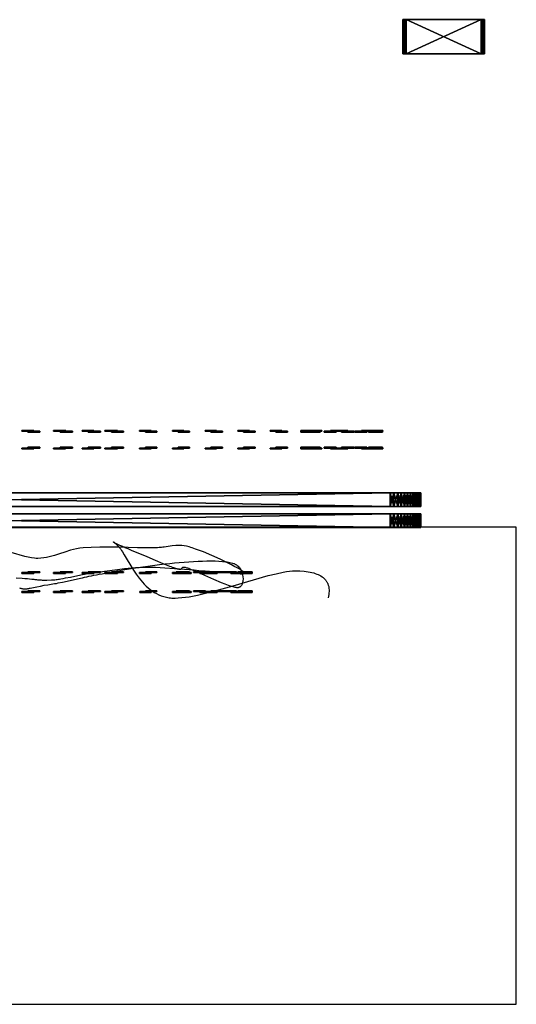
# Model space of a CAD drawing. Header units: millimetres. Extents: x 2690 to 5650, y -4136 to -2691.
# Tile 5 of 5: x 4921 to 5650, y -4136 to -2691. Entities that reach past the tile are written whole.
import ezdxf

# ---------------------------------------------------------------- set-up
doc = ezdxf.new("R2010")
doc.units = ezdxf.units.MM
doc.layers.get('0').update_dxf_attribs({"true_color": 0x718706})

# ---------------------------------------------------------------- blocks, each defined once
blk = doc.blocks.new('Rectangle1410080941')
at = {"color": 0}
mesh = blk.add_polyface(dxfattribs=at)
corners = [(0.1, 16.1), (-0.1, 16.1), (-3.4, 15.8), (-6.4, 14.7), (-9, 13), (-11.2, 10.8), (-12.9, 8.2), (-13.9, 5.2), (-14.3, 2), (-14.3, -24, 0), (14.3, -24, 0), (14.3, 2), (13.9, 5.2), (12.9, 8.2), (11.2, 10.8), (9, 13), (6.4, 14.7), (3.4, 15.8), (0.1, 16.1, 3), (-0.1, 16.1, 3), (-3.4, 15.8, 3), (-6.4, 14.7, 3), (-9, 13, 3), (-11.2, 10.8, 3), (-12.9, 8.2, 3), (-13.9, 5.2, 3), (-14.3, 2, 3), (-14.3, -24, 3), (14.3, -24, 3), (14.3, 2, 3), (13.9, 5.2, 3), (12.9, 8.2, 3), (11.2, 10.8, 3), (9, 13, 3), (6.4, 14.7, 3), (3.4, 15.8, 3)]
mesh.append_faces([[corners[k] for k in face] for face in [(0, 19, 18), (1, 20, 19), (2, 21, 20), (3, 22, 21), (4, 23, 22), (5, 24, 23), (6, 25, 24), (7, 26, 25), (8, 27, 26), (9, 28, 27), (10, 29, 28), (11, 30, 29), (12, 31, 30), (13, 32, 31), (14, 33, 32), (15, 34, 33), (16, 35, 34), (17, 18, 35), (9, 11, 10), (19, 35, 18)]], dxfattribs={"vtx0": -1, "color": 0})
mesh.append_faces([[corners[k] for k in face] for face in [(8, 11, 9), (7, 11, 8), (6, 12, 7), (5, 12, 6), (4, 12, 5), (3, 12, 4), (2, 12, 3), (1, 12, 2)]], dxfattribs={"vtx0": -1, "vtx1": -1, "color": 0})
mesh.append_faces([[corners[k] for k in face] for face in [(7, 12, 11), (1, 13, 12), (1, 14, 13), (1, 15, 14), (1, 16, 15), (1, 17, 16), (25, 29, 30), (19, 30, 31), (19, 31, 32), (19, 32, 33), (19, 33, 34), (19, 34, 35)]], dxfattribs={"vtx0": -1, "vtx2": -1, "color": 0})
mesh.append_faces([[corners[k] for k in face] for face in [(26, 27, 29), (25, 26, 29), (24, 25, 30), (23, 24, 30), (22, 23, 30), (21, 22, 30), (20, 21, 30), (19, 20, 30)]], dxfattribs={"vtx1": -1, "vtx2": -1, "color": 0})
mesh.append_faces([[corners[k] for k in face] for face in [(0, 1, 19), (1, 2, 20), (2, 3, 21), (3, 4, 22), (4, 5, 23), (5, 6, 24), (6, 7, 25), (7, 8, 26), (8, 9, 27), (9, 10, 28), (10, 11, 29), (11, 12, 30), (12, 13, 31), (13, 14, 32), (14, 15, 33), (15, 16, 34), (16, 17, 35), (17, 0, 18), (1, 0, 17), (27, 28, 29)]], dxfattribs={"vtx2": -1, "color": 0})
blk = doc.blocks.new('Rectangle1410081103')
at = {"color": 0}
mesh = blk.add_polyface(dxfattribs=at)
corners = [(854.8, 196), (-254.8, 196), (-260.5, 195.6, 0), (-266, 194.6, 0), (-271.2, 193, 0), (-276.1, 190.7, 0), (-280.6, 187.9, 0), (-284.8, 184.6, 0), (-288.6, 180.8, 0), (-291.9, 176.6, 0), (-294.7, 172.1, 0), (-297, 167.2, 0), (-298.6, 162, 0), (-299.6, 156.5, 0), (-300, 150.8, 0), (-300, -542.8, 0), (-299.6, -548.5, 0), (-298.6, -554, 0), (-297, -559.2, 0), (-294.7, -564.1, 0), (-291.9, -568.6, 0), (-288.6, -572.8, 0), (-284.8, -576.6, 0), (-280.6, -579.9, 0), (-276.1, -582.7, 0), (-271.2, -585, 0), (-266, -586.6, 0), (-260.5, -587.6, 0), (-254.8, -588, 0), (854.8, -588, 0), (860.5, -587.6, 0), (866, -586.6, 0), (871.2, -585, 0), (876.1, -582.7, 0), (880.6, -579.9, 0), (884.8, -576.6, 0), (888.6, -572.8, 0), (891.9, -568.6, 0), (894.7, -564.1, 0), (897, -559.2, 0), (898.6, -554, 0), (899.6, -548.5, 0), (900, -542.8, 0), (900, 150.8, 0), (899.6, 156.5, 0), (898.6, 162, 0), (897, 167.2, 0), (894.7, 172.1, 0), (891.9, 176.6, 0), (888.6, 180.8, 0), (884.8, 184.6, 0), (880.6, 187.9, 0), (876.1, 190.7, 0), (871.2, 193, 0), (866, 194.6, 0), (860.5, 195.6, 0), (854.8, 196, 20), (-254.8, 196, 20), (-260.5, 195.6, 20), (-266, 194.6, 20), (-271.2, 193, 20), (-276.1, 190.7, 20), (-280.6, 187.9, 20), (-284.8, 184.6, 20), (-288.6, 180.8, 20), (-291.9, 176.6, 20), (-294.7, 172.1, 20), (-297, 167.2, 20), (-298.6, 162, 20), (-299.6, 156.5, 20), (-300, 150.8, 20), (-300, -542.8, 20), (-299.6, -548.5, 20), (-298.6, -554, 20), (-297, -559.2, 20), (-294.7, -564.1, 20), (-291.9, -568.6, 20), (-288.6, -572.8, 20), (-284.8, -576.6, 20), (-280.6, -579.9, 20), (-276.1, -582.7, 20), (-271.2, -585, 20), (-266, -586.6, 20), (-260.5, -587.6, 20), (-254.8, -588, 20), (854.8, -588, 20), (860.5, -587.6, 20), (866, -586.6, 20), (871.2, -585, 20), (876.1, -582.7, 20), (880.6, -579.9, 20), (884.8, -576.6, 20), (888.6, -572.8, 20), (891.9, -568.6, 20), (894.7, -564.1, 20), (897, -559.2, 20), (898.6, -554, 20), (899.6, -548.5, 20), (900, -542.8, 20), (900, 150.8, 20), (899.6, 156.5, 20), (898.6, 162, 20), (897, 167.2, 20), (894.7, 172.1, 20), (891.9, 176.6, 20), (888.6, 180.8, 20), (884.8, 184.6, 20), (880.6, 187.9, 20), (876.1, 190.7, 20), (871.2, 193, 20), (866, 194.6, 20), (860.5, 195.6, 20)]
mesh.append_faces([[corners[k] for k in face] for face in [(0, 57, 56), (1, 58, 57), (2, 59, 58), (3, 60, 59), (4, 61, 60), (5, 62, 61), (6, 63, 62), (7, 64, 63), (8, 65, 64), (9, 66, 65), (10, 67, 66), (11, 68, 67), (12, 69, 68), (13, 70, 69), (14, 71, 70), (15, 72, 71), (16, 73, 72), (17, 74, 73), (18, 75, 74), (19, 76, 75), (20, 77, 76), (21, 78, 77), (22, 79, 78), (23, 80, 79), (24, 81, 80), (25, 82, 81), (26, 83, 82), (27, 84, 83), (28, 85, 84), (29, 86, 85), (30, 87, 86), (31, 88, 87), (32, 89, 88), (33, 90, 89), (34, 91, 90), (35, 92, 91), (36, 93, 92), (37, 94, 93), (38, 95, 94), (39, 96, 95), (40, 97, 96), (41, 98, 97), (42, 99, 98), (43, 100, 99), (44, 101, 100), (45, 102, 101), (46, 103, 102), (47, 104, 103), (48, 105, 104), (49, 106, 105), (50, 107, 106), (51, 108, 107), (52, 109, 108), (53, 110, 109), (54, 111, 110), (55, 56, 111), (40, 42, 41)]], dxfattribs={"vtx0": -1, "color": 0})
mesh.append_faces([[corners[k] for k in face] for face in [(39, 42, 40), (38, 42, 39), (37, 42, 38), (36, 42, 37), (35, 42, 36), (34, 42, 35), (33, 42, 34), (32, 42, 33), (31, 42, 32), (30, 42, 31), (29, 42, 30), (28, 42, 29), (27, 1, 28), (26, 1, 27), (25, 1, 26), (24, 1, 25), (23, 1, 24), (22, 1, 23), (21, 1, 22), (20, 1, 21), (19, 1, 20), (18, 1, 19), (17, 1, 18), (16, 1, 17), (15, 1, 16), (14, 1, 15), (13, 1, 14), (12, 3, 13), (11, 7, 12), (10, 7, 11), (9, 7, 10)]], dxfattribs={"vtx0": -1, "vtx1": -1, "color": 0})
mesh.append_faces([[corners[k] for k in face] for face in [(28, 43, 42), (28, 44, 43), (28, 45, 44), (28, 46, 45), (28, 47, 46), (28, 48, 47), (28, 49, 48), (28, 50, 49), (28, 51, 50), (28, 52, 51), (28, 53, 52), (28, 54, 53), (28, 55, 54), (28, 0, 55), (28, 1, 0), (13, 2, 1), (13, 3, 2), (12, 4, 3), (12, 5, 4), (12, 6, 5), (12, 7, 6), (84, 98, 99), (84, 99, 100), (84, 100, 101), (84, 101, 102), (84, 102, 103), (84, 103, 104), (84, 104, 105), (84, 105, 106), (84, 106, 107), (84, 107, 108), (84, 108, 109), (84, 109, 110), (84, 110, 111), (84, 111, 56), (84, 56, 57), (69, 57, 58), (69, 58, 59), (68, 59, 60), (68, 60, 61), (68, 61, 62), (68, 62, 63)]], dxfattribs={"vtx0": -1, "vtx2": -1, "color": 0})
mesh.append_faces([[corners[k] for k in face] for face in [(8, 7, 9), (64, 65, 63)]], dxfattribs={"vtx1": -1, "color": 0})
mesh.append_faces([[corners[k] for k in face] for face in [(95, 96, 98), (94, 95, 98), (93, 94, 98), (92, 93, 98), (91, 92, 98), (90, 91, 98), (89, 90, 98), (88, 89, 98), (87, 88, 98), (86, 87, 98), (85, 86, 98), (84, 85, 98), (83, 84, 57), (82, 83, 57), (81, 82, 57), (80, 81, 57), (79, 80, 57), (78, 79, 57), (77, 78, 57), (76, 77, 57), (75, 76, 57), (74, 75, 57), (73, 74, 57), (72, 73, 57), (71, 72, 57), (70, 71, 57), (69, 70, 57), (68, 69, 59), (67, 68, 63), (66, 67, 63), (65, 66, 63)]], dxfattribs={"vtx1": -1, "vtx2": -1, "color": 0})
mesh.append_faces([[corners[k] for k in face] for face in [(0, 1, 57), (1, 2, 58), (2, 3, 59), (3, 4, 60), (4, 5, 61), (5, 6, 62), (6, 7, 63), (7, 8, 64), (8, 9, 65), (9, 10, 66), (10, 11, 67), (11, 12, 68), (12, 13, 69), (13, 14, 70), (14, 15, 71), (15, 16, 72), (16, 17, 73), (17, 18, 74), (18, 19, 75), (19, 20, 76), (20, 21, 77), (21, 22, 78), (22, 23, 79), (23, 24, 80), (24, 25, 81), (25, 26, 82), (26, 27, 83), (27, 28, 84), (28, 29, 85), (29, 30, 86), (30, 31, 87), (31, 32, 88), (32, 33, 89), (33, 34, 90), (34, 35, 91), (35, 36, 92), (36, 37, 93), (37, 38, 94), (38, 39, 95), (39, 40, 96), (40, 41, 97), (41, 42, 98), (42, 43, 99), (43, 44, 100), (44, 45, 101), (45, 46, 102), (46, 47, 103), (47, 48, 104), (48, 49, 105), (49, 50, 106), (50, 51, 107), (51, 52, 108), (52, 53, 109), (53, 54, 110), (54, 55, 111), (55, 0, 56), (96, 97, 98)]], dxfattribs={"vtx2": -1, "color": 0})

msp = doc.modelspace()

# ---------------------------------------------------------------- linework, layer by layer
at = {"color": 18, "true_color": 0x000000}
for points in [[(4169.6, -3435.9, 742), (4169.6, -4135.9, 742), (5649.6, -4135.9, 742), (5649.6, -3435.9, 742), (4169.6, -3435.9, 742), (4169.6, -3435.9, 720), (4169.6, -4135.9, 720), (5649.6, -4135.9, 720), (5649.6, -3435.9, 720), (4169.6, -3435.9, 720)], [(5649.6, -3435.9, 742), (5649.6, -3435.9, 720)], [(4915.9, -3510.2, 551.7), (4924.7, -3510.7, 562.9), (4928.6, -3510.9, 567.5), (4932.2, -3511.2, 571.3), (4935.5, -3511.6, 574.6), (4938.6, -3511.9, 577.2), (4940.1, -3512.1, 578.4), (4941.5, -3512.2, 579.4), (4942.9, -3512.4, 580.4), (4944.3, -3512.5, 581.2), (4945.7, -3512.7, 581.9), (4947, -3512.8, 582.6), (4948.4, -3512.9, 583.1), (4949.7, -3513, 583.6), (4951, -3513.2, 584.1), (4952.4, -3513.2, 584.4), (4953.7, -3513.3, 584.7), (4955.1, -3513.4, 585), (4957.9, -3513.5, 585.4), (4960.9, -3513.5, 585.7), (4967.4, -3513.2, 586.3), (4969.1, -3513.1, 586.5), (4970.8, -3512.9, 586.5), (4972.6, -3512.8, 586.4), (4974.3, -3512.6, 586.2), (4976, -3512.4, 586), (4977.8, -3512.1, 585.6), (4979.5, -3511.9, 585.2), (4981.2, -3511.6, 584.7), (4984.7, -3511, 583.6), (4988.2, -3510.3, 582.1), (4995.4, -3508.9, 578.7), (5010.5, -3505.8, 570.6), (5018.6, -3504.3, 566.4), (5022.8, -3503.7, 564.4), (5027.1, -3503.1, 562.5), (5036, -3501.8, 558.5), (5045.2, -3500.4, 553.9), (5064.6, -3497.7, 543.9), (5074.8, -3496.5, 539.1), (5085.4, -3495.5, 534.7), (5090.8, -3495.1, 532.7), (5096.3, -3494.8, 531), (5101.9, -3494.6, 529.5), (5107.7, -3494.5, 528.3), (5120, -3494.6, 526.1), (5133.7, -3495.2, 523.9), (5148, -3496.2, 522.1), (5162.6, -3497.3, 520.9), (5169.8, -3497.9, 520.7), (5176.8, -3498.5, 520.7), (5183.6, -3499.1, 521), (5190.2, -3499.6, 521.6), (5193.3, -3499.9, 522), (5196.3, -3500.1, 522.6), (5199.3, -3500.4, 523.3), (5202.1, -3500.6, 524), (5204.8, -3500.8, 524.9), (5207.4, -3500.9, 525.9), (5209.8, -3501.1, 527), (5211, -3501.1, 527.6), (5212.1, -3501.2, 528.2), (5214.3, -3501.3, 529.6), (5216.5, -3501.4, 531.2), (5218.6, -3501.6, 532.9), (5220.7, -3501.8, 534.8), (5222.8, -3501.9, 536.8), (5224.8, -3502.1, 538.9), (5226.8, -3502.3, 541.2), (5228.8, -3502.5, 543.5), (5232.5, -3502.9, 548.6), (5236, -3503.3, 554), (5239.2, -3503.6, 559.7), (5242, -3503.9, 565.6), (5244.5, -3504.1, 571.6), (5246.7, -3504.1, 577.7), (5247.6, -3504.1, 580.7), (5248.3, -3504.1, 583.8), (5249, -3504, 586.8), (5249.6, -3503.9, 589.8), (5250, -3503.7, 592.7), (5250.3, -3503.5, 595.6), (5250.4, -3503.3, 598.4), (5250.4, -3503, 601.2), (5250.3, -3502.6, 603.9), (5250, -3502.2, 606.5), (5249.8, -3502, 607.8), (5249.6, -3501.7, 609.1), (5249.3, -3501.5, 610.3), (5249, -3501.2, 611.5), (5248.7, -3500.9, 612.7), (5248.2, -3500.6, 613.8), (5247.8, -3500.2, 615), (5247.2, -3499.8, 616.2), (5246.6, -3499.4, 617.3), (5246, -3499, 618.5), (5244.5, -3498.1, 620.8), (5242.8, -3497.1, 623.1), (5241, -3496.1, 625.4), (5238.9, -3494.9, 627.6), (5236.8, -3493.8, 629.9), (5231.9, -3491.2, 634.3), (5226.6, -3488.5, 638.7), (5215, -3482.9, 647.3), (5190.4, -3472.1, 663.9), (5179.1, -3467.8, 671.9), (5174.1, -3466.1, 675.8), (5171.8, -3465.4, 677.8), (5169.6, -3464.8, 679.7), (5165.7, -3463.8, 683.6), (5162.1, -3463.2, 687.5), (5158.8, -3462.7, 691.4), (5155.7, -3462.5, 695.4), (5152.8, -3462.5, 699.2), (5150, -3462.6, 703.1), (5144.5, -3463.2, 710.6), (5138.9, -3464.1, 717.7), (5135.9, -3464.6, 721), (5132.7, -3465, 724.3), (5131, -3465.3, 725.8), (5129.2, -3465.5, 727.3), (5127.3, -3465.7, 728.8), (5125.4, -3465.8, 730.2), (5123.3, -3466, 731.5), (5121.2, -3466.1, 732.8), (5118.9, -3466.1, 734.1), (5116.6, -3466.2, 735.3), (5114.1, -3466.2, 736.4), (5111.5, -3466.2, 737.5), (5105.9, -3466.1, 739.5), (5099.9, -3466.1, 741.4), (5093.6, -3465.9, 743), (5080.3, -3465.6, 745.9), (5066.3, -3465.3, 748.2), (5038.6, -3465.1, 751.7), (5025.7, -3465.5, 753), (5014.3, -3466.2, 754.2), (5009.2, -3466.8, 754.7), (5004.4, -3467.6, 755), (4999.8, -3468.6, 755.2), (4995.4, -3469.7, 755.3), (4987.2, -3472.2, 755.2), (4979.5, -3474.8, 754.8), (4971.9, -3477.4, 754.3), (4968.1, -3478.5, 754.1), (4964.3, -3479.5, 753.9), (4960.3, -3480.4, 753.8), (4956.2, -3481, 753.7), (4951.9, -3481.4, 753.7), (4947.4, -3481.6, 753.8), (4945.1, -3481.5, 753.9), (4942.8, -3481.4, 754.1), (4938.1, -3480.8, 754.4), (4933.2, -3479.9, 754.8), (4928.3, -3478.8, 755.2), (4908.2, -3472.9, 757.3)], [(4920.8, -3524.9, 563.1), (4921.7, -3525.2, 564.3), (4922.7, -3525.5, 565.4), (4923.7, -3525.7, 566.5), (4924.7, -3525.9, 567.5), (4925.7, -3526, 568.5), (4926.7, -3526.1, 569.4), (4927.7, -3526.2, 570.2), (4928.7, -3526.2, 571), (4929.8, -3526.1, 571.8), (4930.9, -3526.1, 572.5), (4931.9, -3526, 573.2), (4933, -3525.9, 573.8), (4934.1, -3525.7, 574.4), (4935.3, -3525.5, 575), (4936.4, -3525.3, 575.5), (4938.7, -3524.9, 576.4), (4941.1, -3524.4, 577.3), (4943.6, -3523.8, 578), (4946.1, -3523.2, 578.6), (4951.3, -3522.1, 579.6), (4956.8, -3521.1, 580.3), (4962.1, -3520.3, 580.9), (4967.1, -3519.5, 581.2), (4969.6, -3519.1, 581.2), (4972.1, -3518.6, 581.2), (4974.7, -3518.2, 581), (4977.4, -3517.6, 580.7), (4983.5, -3516.4, 579.7), (4990.8, -3514.9, 578.1), (5010.3, -3510.6, 572.6), (5013.1, -3509.9, 567.7), (5016.1, -3509.2, 563.1), (5019.3, -3508.5, 558.8), (5022.6, -3507.8, 554.9), (5026.2, -3507.1, 551.4), (5029.9, -3506.3, 548.1), (5033.7, -3505.5, 545.1), (5037.6, -3504.7, 542.4), (5041.7, -3504, 540), (5045.9, -3503.2, 537.8), (5050.1, -3502.4, 535.9), (5054.5, -3501.6, 534.2), (5058.9, -3500.8, 532.7), (5063.4, -3500, 531.3), (5067.9, -3499.2, 530.2), (5072.5, -3498.5, 529.2), (5081.7, -3496.9, 527.7), (5090.8, -3495.5, 526.6), (5108.9, -3492.8, 525.4), (5125.9, -3490.6, 524.6), (5133.7, -3489.6, 524.1), (5141, -3488.9, 523.3), (5148.1, -3488.2, 522.6), (5155.1, -3487.6, 522.2), (5162.1, -3487, 522.1), (5169.1, -3486.5, 522.3), (5176, -3486.1, 522.8), (5182.7, -3485.7, 523.6), (5189.3, -3485.5, 524.7), (5195.6, -3485.3, 526), (5201.8, -3485.2, 527.5), (5207.6, -3485.3, 529.2), (5213.1, -3485.5, 531.2), (5218.3, -3485.9, 533.3), (5223.1, -3486.4, 535.5), (5225.3, -3486.7, 536.7), (5227.4, -3487, 537.9), (5229.4, -3487.4, 539.2), (5231.3, -3487.9, 540.5), (5233.1, -3488.4, 541.8), (5234.7, -3488.9, 543.1), (5235.5, -3489.2, 543.8), (5236.2, -3489.5, 544.5), (5236.9, -3489.9, 545.2), (5237.6, -3490.3, 546), (5238.3, -3490.7, 546.8), (5239, -3491.1, 547.6), (5240.2, -3492.1, 549.2), (5241.4, -3493.1, 550.9), (5242.5, -3494.3, 552.7), (5243.4, -3495.5, 554.5), (5244.3, -3496.8, 556.4), (5245.2, -3498.2, 558.4), (5245.9, -3499.6, 560.4), (5246.5, -3501, 562.5), (5247.1, -3502.5, 564.6), (5247.9, -3505.5, 568.9), (5248.4, -3508.5, 573.3), (5248.6, -3511.5, 577.9), (5248.5, -3514.3, 582.5), (5248.3, -3515.7, 584.8), (5248.1, -3517, 587.1), (5247.7, -3518.2, 589.4), (5247.3, -3519.3, 591.8), (5246.8, -3520.4, 594.1), (5246.3, -3521.3, 596.4), (5245.6, -3522.2, 598.6), (5244.9, -3522.9, 600.9), (5244.1, -3523.6, 603.1), (5243.2, -3524, 605.3), (5242.3, -3524.4, 607.5), (5241.8, -3524.5, 608.5), (5241.3, -3524.6, 609.6), (5240.7, -3524.6, 610.7), (5240.1, -3524.6, 611.7), (5239.5, -3524.6, 612.8), (5238.8, -3524.5, 613.9), (5237.2, -3524.3, 616), (5235.5, -3523.9, 618.2), (5233.7, -3523.4, 620.4), (5231.6, -3522.8, 622.6), (5227.2, -3521.3, 627.1), (5222.3, -3519.5, 631.6), (5217.1, -3517.3, 636.2), (5206, -3512.6, 645.2), (5184, -3502.7, 662.5), (5179.2, -3500.6, 666.6), (5174.7, -3498.7, 670.6), (5170.8, -3497.2, 674.3), (5169.1, -3496.6, 676.2), (5167.6, -3496.1, 678), (5166.2, -3495.7, 679.7), (5165, -3495.4, 681.4), (5164, -3495.1, 683.2), (5163, -3495, 684.9), (5162.2, -3494.9, 686.5), (5161.5, -3494.8, 688.2), (5160.9, -3494.8, 689.8), (5160.4, -3494.9, 691.5), (5160, -3495, 693.1), (5159.7, -3495.1, 694.7), (5159.2, -3495.5, 697.7), (5158.5, -3496.4, 703.6), (5158.2, -3496.8, 706.4), (5157.8, -3497.3, 709), (5157.6, -3497.4, 710.3), (5157.3, -3497.6, 711.6), (5156.9, -3497.7, 712.8), (5156.7, -3497.7, 713.4), (5156.4, -3497.7, 714), (5156.2, -3497.8, 714.6), (5155.9, -3497.8, 715.1), (5155.6, -3497.8, 715.7), (5155.3, -3497.7, 716.2), (5154.9, -3497.7, 716.8), (5154.5, -3497.6, 717.3), (5154.1, -3497.6, 717.9), (5153.6, -3497.5, 718.4), (5153.1, -3497.4, 718.9), (5152.6, -3497.3, 719.4), (5152.1, -3497.1, 719.9), (5151.5, -3497, 720.3), (5150.9, -3496.8, 720.8), (5150.2, -3496.6, 721.3), (5149.5, -3496.3, 721.7), (5148.8, -3496.1, 722.2), (5148, -3495.8, 722.6), (5147.1, -3495.5, 723), (5145.3, -3494.9, 723.8), (5143.3, -3494.1, 724.4), (5141.2, -3493.3, 725.1), (5136.5, -3491.5, 726.1), (5131.3, -3489.4, 727), (5120, -3484.7, 728.2), (5108, -3479.5, 729.1), (5085.1, -3469.8, 730.5), (5080.2, -3467.7, 731.1), (5075.9, -3465.9, 731.8), (5074, -3465.1, 732.2), (5072.2, -3464.4, 732.6), (5070.6, -3463.8, 733.1), (5069.9, -3463.5, 733.4), (5069.2, -3463.2, 733.7), (5068, -3462.7, 734.3), (5066.8, -3462.3, 735), (5065.8, -3461.8, 735.7), (5064.7, -3461.3, 736.4), (5063.8, -3460.9, 737.1), (5063, -3460.4, 737.9), (5062.2, -3460, 738.8), (5061.5, -3459.6, 739.6), (5060.8, -3459.2, 740.5), (5060.3, -3458.8, 741.4), (5060, -3458.7, 741.8), (5059.8, -3458.5, 742.3), (5059.6, -3458.4, 742.7), (5059.4, -3458.2, 743.2), (5059.2, -3458.1, 743.7), (5059.1, -3458, 744.1), (5058.9, -3457.9, 744.6), (5058.8, -3457.8, 745.1), (5058.7, -3457.7, 745.5), (5058.6, -3457.6, 746), (5058.6, -3457.6, 746.5), (5058.5, -3457.5, 747), (5058.5, -3457.5, 747.4), (5058.5, -3457.5, 747.9), (5058.5, -3457.5, 748.4), (5058.6, -3457.5, 748.8), (5058.6, -3457.5, 749.3), (5058.7, -3457.5, 749.8), (5058.8, -3457.6, 750.2), (5058.9, -3457.6, 750.7), (5059, -3457.7, 751.1), (5059.1, -3457.8, 751.6), (5059.3, -3457.9, 752), (5059.5, -3458.1, 752.5), (5059.7, -3458.2, 752.9), (5059.9, -3458.4, 753.4), (5060.1, -3458.6, 753.8), (5060.4, -3458.8, 754.2), (5060.7, -3459, 754.6), (5060.9, -3459.3, 755), (5061.3, -3459.6, 755.4), (5061.6, -3459.9, 755.8), (5061.9, -3460.2, 756.2), (5062.3, -3460.5, 756.6), (5062.7, -3460.9, 757), (5063.1, -3461.3, 757.3), (5063.9, -3462.1, 758), (5064.9, -3463, 758.7), (5065.9, -3464.1, 759.3), (5066.9, -3465.2, 759.9), (5067.5, -3465.8, 760.1), (5068.1, -3466.5, 760.4), (5069.2, -3468, 760.9), (5070.4, -3469.8, 761.4), (5071.7, -3471.8, 761.9), (5074.4, -3476.2, 762.9), (5077.3, -3481.3, 763.7), (5083.9, -3492.7, 765.3), (5087.7, -3498.7, 766), (5091.8, -3504.8, 766.6), (5096.3, -3510.8, 767.1), (5101.2, -3516.6, 767.5), (5103.8, -3519.4, 767.7), (5106.5, -3522.1, 767.9), (5109.3, -3524.6, 768.1), (5112.2, -3527.1, 768.2), (5115.3, -3529.3, 768.3), (5118.4, -3531.4, 768.4), (5121.7, -3533.3, 768.5), (5125.1, -3535, 768.6), (5128.7, -3536.4, 768.6), (5130.5, -3537.1, 768.6), (5132.4, -3537.6, 768.6), (5134.3, -3538.2, 768.6), (5136.2, -3538.6, 768.6), (5138.1, -3539, 768.6), (5140.1, -3539.3, 768.6), (5142.2, -3539.5, 768.6), (5144.3, -3539.7, 768.5), (5148.9, -3539.8, 768.4), (5153.7, -3539.6, 768.2), (5158.8, -3539.2, 768), (5169.8, -3537.8, 767.5), (5181.7, -3535.6, 766.8), (5207.2, -3529.4, 765), (5234, -3521.7, 763), (5285.6, -3506.8, 759.4), (5297.1, -3504, 758.7), (5307.5, -3501.8, 758.2), (5312.3, -3501, 758), (5316.9, -3500.4, 757.9), (5321, -3500, 757.8), (5324.9, -3499.9, 757.7), (5331.9, -3500, 757.8), (5338.4, -3500.5, 757.9), (5344.3, -3501.2, 758.1), (5347.1, -3501.7, 758.3), (5349.8, -3502.3, 758.4), (5352.3, -3503, 758.6), (5354.7, -3503.7, 758.8), (5356.9, -3504.5, 759), (5359, -3505.4, 759.3), (5361, -3506.4, 759.5), (5362.9, -3507.4, 759.8), (5364.6, -3508.5, 760.1), (5365.4, -3509.1, 760.3), (5366.2, -3509.7, 760.5), (5366.9, -3510.3, 760.6), (5367.6, -3511, 760.8), (5368.3, -3511.7, 761), (5368.9, -3512.3, 761.2), (5369.6, -3513, 761.4), (5370.1, -3513.8, 761.6), (5370.7, -3514.5, 761.8), (5371.2, -3515.3, 762), (5371.7, -3516, 762.2), (5372.1, -3516.8, 762.4), (5372.5, -3517.7, 762.6), (5372.9, -3518.5, 762.9), (5373.2, -3519.4, 763.1), (5373.5, -3520.2, 763.3), (5373.8, -3521.1, 763.6), (5374.1, -3522, 763.8), (5374.3, -3523, 764.1), (5374.5, -3523.9, 764.4), (5374.7, -3525.9, 764.9), (5374.8, -3527.9, 765.5), (5374.8, -3530, 766.1), (5374.7, -3532.2, 766.7), (5374.4, -3534.5, 767.3), (5374, -3536.9, 767.9), (5373.4, -3539.3, 768.6)], [(5649.6, -4135.9, 742), (5649.6, -4135.9, 720)]]:
    msp.add_polyline3d(points, dxfattribs=at)

# ---------------------------------------------------------------- block references
at = {"color": 84, "true_color": 0x1bb11b, "extrusion": (-4.76837e-07, 1, -7.15256e-07), "xscale": 0.4197291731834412, "yscale": 0.4197291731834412, "zscale": 0.4197292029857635, "rotation": 44.99999442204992}
msp.add_blockref('Rectangle1410080941', (-4935.3, 576.9, -3295.1), dxfattribs=at)
at = {"color": 84, "true_color": 0x1bb11b, "extrusion": (-4.47035e-07, 1, -4.76837e-07), "xscale": 0.4197292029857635, "yscale": 0.4197292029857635, "zscale": 0.4197292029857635, "rotation": 80.00001816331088}
msp.add_blockref('Rectangle1410080941', (-4981.6, 583.3, -3295.1), dxfattribs=at)
at = {"color": 84, "true_color": 0x1bb11b, "extrusion": (-4.76837e-07, 1, -3.57628e-07), "xscale": 0.4197292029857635, "yscale": 0.4197292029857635, "zscale": 0.4197292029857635, "rotation": 89.99998201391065}
msp.add_blockref('Rectangle1410080941', (-5022.8, 562.1, -3295.1), dxfattribs=at)
at = {"color": 84, "true_color": 0x1bb11b, "extrusion": (4.17232e-07, -1, 3.57628e-07), "xscale": -0.4197291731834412, "yscale": -0.4197291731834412, "zscale": -0.4197292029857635, "rotation": 54.99994802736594}
msp.add_blockref('Rectangle1410080941', (5057.6, 531.9, 3295.1), dxfattribs=at)
at = {"color": 84, "true_color": 0x1bb11b, "extrusion": (8.34465e-07, -1, 1.19209e-07), "xscale": -0.4197292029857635, "yscale": -0.4197292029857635, "zscale": -0.4197292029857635, "rotation": 90.00000250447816}
for p in [(5107, 528.9, 3295.1), (5155.1, 528.9, 3295.1), (5203.1, 528.9, 3295.1), (5251.2, 528.9, 3295.1), (5298.6, 528.9, 3295.1), (5346.7, 528.9, 3295.1), (5395.6, 528.9, 3295.1)]:
    msp.add_blockref('Rectangle1410080941', p, dxfattribs=at)
at = {"color": 84, "true_color": 0x1bb11b, "extrusion": (-5.06639e-07, 1, -3.57628e-07), "xscale": 0.4197292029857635, "yscale": 0.4197292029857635, "zscale": 0.4197292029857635, "rotation": 345.0000081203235}
msp.add_blockref('Rectangle1410080941', (-5340.4, 731.6, -3295.1), dxfattribs=at)
at = {"color": 84, "true_color": 0x1bb11b, "extrusion": (-5.50638e-07, 1, -3.57628e-07), "xscale": 0.4197292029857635, "yscale": 0.4197292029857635, "zscale": 0.4197292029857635, "rotation": 1.017053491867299e-05}
for p in [(-5339.4, 958.8, -3295.1), (-5339.4, 777.2, -3295.1), (-5339.4, 822.5, -3295.1), (-5339.4, 867.7, -3295.1), (-5339.4, 912.9, -3295.1)]:
    msp.add_blockref('Rectangle1410080941', p, dxfattribs=at)
at = {"color": 84, "true_color": 0x1bb11b, "extrusion": (-5.0664e-07, 1, -3.57628e-07), "xscale": 0.4197292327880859, "yscale": 0.4197292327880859, "zscale": 0.4197292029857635, "rotation": 320.0000079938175}
msp.add_blockref('Rectangle1410080941', (-5353.2, 687, -3295.1), dxfattribs=at)
at = {"color": 84, "true_color": 0x1bb11b, "extrusion": (-5.96046e-07, 1, -3.57628e-07), "xscale": 0.4197291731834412, "yscale": 0.4197291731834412, "zscale": 0.4197292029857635, "rotation": 295.0000129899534}
msp.add_blockref('Rectangle1410080941', (-5383.7, 651.2, -3295.1), dxfattribs=at)
at = {"color": 84, "true_color": 0x1bb11b, "extrusion": (4.17233e-07, -1, 1.78814e-07), "xscale": -0.4197291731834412, "yscale": -0.4197291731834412, "zscale": -0.4197292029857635, "rotation": 214.9999879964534}
msp.add_blockref('Rectangle1410080941', (5428.7, 631, 3295.1), dxfattribs=at)
at = {"color": 84, "true_color": 0x1bb11b, "extrusion": (1.49012e-07, -1, 3.57628e-07), "xscale": -0.4197292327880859, "yscale": -0.4197292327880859, "zscale": -0.4197292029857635, "rotation": 124.9999886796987}
msp.add_blockref('Rectangle1410080941', (5435, 552.9, 3295.1), dxfattribs=at)
at = {"color": 84, "true_color": 0x1bb11b, "extrusion": (2.83122e-07, -1, 2.98023e-07), "xscale": -0.4197292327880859, "yscale": -0.4197292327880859, "zscale": -0.4197292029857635, "rotation": 165.0000080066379}
msp.add_blockref('Rectangle1410080941', (5447.4, 589.1, 3295.1), dxfattribs=at)
at = {"color": 84, "true_color": 0x1bb11b, "extrusion": (-1.49012e-07, 1, -2.38419e-07), "xscale": 0.4197292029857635, "yscale": 0.4197292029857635, "zscale": 0.4197292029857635, "rotation": 264.9999916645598}
msp.add_blockref('Rectangle1410080941', (-4939.8, 579.5, -3296.3), dxfattribs=at)
at = {"color": 84, "true_color": 0x1bb11b, "extrusion": (-5.96046e-08, 1, -3.57628e-07)}
for p, xscale, yscale, zscale, rotation in [((-4986.8, 582.9, -3296.3), 0.4197292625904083, 0.4197292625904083, 0.4197292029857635, 300.0000051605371), ((-5027.8, 560.7, -3296.3), 0.4197292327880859, 0.4197292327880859, 0.4197292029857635, 309.9999792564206), ((-5022.8, 562.1, -3319.7), -0.4197292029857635, -0.4197292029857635, -0.4197292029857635, 269.9999906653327), ((-5022.8, 562.1, -3502.4), -0.4197292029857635, -0.4197292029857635, -0.4197292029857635, 269.9999906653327), ((-5022.8, 562.1, -3530.2), -0.4197292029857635, -0.4197292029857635, -0.4197292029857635, 269.9999906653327)]:
    msp.add_blockref('Rectangle1410080941', p, dxfattribs=dict(at, xscale=xscale, yscale=yscale, zscale=zscale, rotation=rotation))
at = {"color": 84, "true_color": 0x1bb11b, "extrusion": (2.98023e-08, -1, 5.96046e-07), "xscale": -0.4197292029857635, "yscale": -0.4197292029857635, "zscale": -0.4197292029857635, "rotation": 274.999928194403}
msp.add_blockref('Rectangle1410080941', (5062.5, 530.1, 3296.3), dxfattribs=at)
at = {"color": 84, "true_color": 0x1bb11b, "extrusion": (2.38419e-07, -1, 3.57628e-07), "xscale": -0.4197292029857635, "yscale": -0.4197292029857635, "zscale": -0.4197292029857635, "rotation": 270.0000111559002}
for p in [(5112.1, 528.9, 3296.3), (5160.1, 528.9, 3296.3), (5208.2, 528.9, 3296.3), (5256.2, 528.9, 3296.3), (5303.7, 528.9, 3296.3), (5351.7, 528.9, 3296.3)]:
    msp.add_blockref('Rectangle1410080941', p, dxfattribs=at)
at = {"color": 84, "true_color": 0x1bb11b, "extrusion": (-7.66719e-07, 1, 1.78814e-07), "xscale": 0.4197292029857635, "yscale": 0.4197292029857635, "zscale": 0.4197292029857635, "rotation": 180.000008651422}
for p in [(-5339.4, 964.6, -3296.3), (-5339.4, 783, -3296.3), (-5339.4, 828.2, -3296.3), (-5339.4, 873.4, -3296.3), (-5339.4, 918.7, -3296.3), (-5339.7, 737.3, -3296.3)]:
    msp.add_blockref('Rectangle1410080941', p, dxfattribs=at)
at = {"color": 84, "true_color": 0x1bb11b, "extrusion": (-9.23872e-07, 1, 1.19209e-07), "xscale": 0.4197291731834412, "yscale": 0.4197291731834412, "zscale": 0.4197292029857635, "rotation": 165.0000080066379}
msp.add_blockref('Rectangle1410080941', (-5350.5, 692.7, -3296.3), dxfattribs=at)
at = {"color": 84, "true_color": 0x1bb11b, "extrusion": (-1.04308e-06, 1, -2.38419e-07), "xscale": 0.4197292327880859, "yscale": 0.4197292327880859, "zscale": 0.4197292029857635, "rotation": 140.0000130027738}
msp.add_blockref('Rectangle1410080941', (-5378.8, 655.3, -3296.3), dxfattribs=at)
at = {"color": 84, "true_color": 0x1bb11b, "extrusion": (2.98023e-07, -1, 1.78814e-07), "xscale": -0.4197292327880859, "yscale": -0.4197292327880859, "zscale": -0.4197292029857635, "rotation": 294.9999993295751}
msp.add_blockref('Rectangle1410080941', (5399.7, 529.6, 3296.3), dxfattribs=at)
at = {"color": 84, "true_color": 0x1bb11b, "extrusion": (6.85453e-07, -1, -2.38419e-07), "xscale": -0.4197292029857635, "yscale": -0.4197292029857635, "zscale": -0.4197292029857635, "rotation": 59.99999483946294}
msp.add_blockref('Rectangle1410080941', (5423.8, 635.1, 3296.3), dxfattribs=at)
at = {"color": 84, "true_color": 0x1bb11b, "extrusion": (-2.68221e-07, -1, 5.96046e-08), "xscale": -0.4197292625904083, "yscale": -0.4197292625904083, "zscale": -0.4197292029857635, "rotation": 329.9999786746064}
msp.add_blockref('Rectangle1410080941', (5439.1, 557.7, 3296.3), dxfattribs=at)
at = {"color": 84, "true_color": 0x1bb11b, "extrusion": (8.19564e-08, -1, -2.38419e-07), "xscale": -0.4197291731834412, "yscale": -0.4197291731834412, "zscale": -0.4197292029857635, "rotation": 10.00000824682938}
msp.add_blockref('Rectangle1410080941', (5447.4, 595.5, 3296.3), dxfattribs=at)
at = {"color": 84, "true_color": 0x1bb11b, "extrusion": (-2.08616e-07, 1, -2.38419e-07), "xscale": -0.4197291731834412, "yscale": -0.4197291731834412, "zscale": -0.4197292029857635, "rotation": 224.999985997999}
for p in [(-4935.3, 576.9, -3319.7), (-4935.3, 576.9, -3502.4), (-4935.3, 576.9, -3530.2)]:
    msp.add_blockref('Rectangle1410080941', p, dxfattribs=at)
at = {"color": 84, "true_color": 0x1bb11b, "extrusion": (-5.36442e-07, 1, -5.96046e-07), "xscale": -0.4197292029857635, "yscale": -0.4197292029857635, "zscale": -0.4197292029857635, "rotation": 84.99998984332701}
for p in [(-4939.8, 579.5, -3318.4), (-4939.8, 579.5, -3501.1), (-4939.8, 579.5, -3529)]:
    msp.add_blockref('Rectangle1410080941', p, dxfattribs=at)
at = {"color": 84, "true_color": 0x1bb11b, "extrusion": (-1.78814e-07, 1, -3.57628e-07), "xscale": -0.4197292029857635, "yscale": -0.4197292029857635, "zscale": -0.4197292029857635, "rotation": 260.0000131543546}
for p in [(-4981.6, 583.3, -3319.7), (-4981.6, 583.3, -3502.4), (-4981.6, 583.3, -3530.2)]:
    msp.add_blockref('Rectangle1410080941', p, dxfattribs=at)
at = {"color": 84, "true_color": 0x1bb11b, "extrusion": (-6.55651e-07, 1, -4.76837e-07), "xscale": -0.4197292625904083, "yscale": -0.4197292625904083, "zscale": -0.4197292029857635, "rotation": 120.0000033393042}
for p in [(-4986.8, 582.9, -3318.4), (-4986.8, 582.9, -3501.1), (-4986.8, 582.9, -3529)]:
    msp.add_blockref('Rectangle1410080941', p, dxfattribs=at)
at = {"color": 84, "true_color": 0x1bb11b, "extrusion": (-6.25849e-07, 1, -4.76837e-07), "xscale": -0.4197292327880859, "yscale": -0.4197292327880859, "zscale": -0.4197292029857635, "rotation": 129.9999740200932}
for p in [(-5027.8, 560.7, -3318.4), (-5027.8, 560.7, -3501.1), (-5027.8, 560.7, -3529)]:
    msp.add_blockref('Rectangle1410080941', p, dxfattribs=at)
at = {"color": 84, "true_color": 0x1bb11b, "extrusion": (2.68221e-07, -1, 5.36442e-07), "xscale": 0.4197291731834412, "yscale": 0.4197291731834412, "zscale": 0.4197292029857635, "rotation": 234.9999430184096}
for p in [(5057.6, 531.9, 3319.7), (5057.6, 531.9, 3502.4), (5057.6, 531.9, 3530.2)]:
    msp.add_blockref('Rectangle1410080941', p, dxfattribs=at)
at = {"color": 84, "true_color": 0x1bb11b, "extrusion": (7.15256e-07, -1, 2.98023e-07), "xscale": 0.4197292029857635, "yscale": 0.4197292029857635, "zscale": 0.4197292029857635, "rotation": 94.99994003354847}
for p in [(5062.5, 530.1, 3318.4), (5062.5, 530.1, 3501.1), (5062.5, 530.1, 3529)]:
    msp.add_blockref('Rectangle1410080941', p, dxfattribs=at)
at = {"color": 84, "true_color": 0x1bb11b, "extrusion": (-1.78814e-07, -1, 7.7486e-07), "xscale": 0.4197292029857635, "yscale": 0.4197292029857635, "zscale": 0.4197292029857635, "rotation": 269.9999974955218}
for p in [(5107, 528.9, 3319.7), (5155.1, 528.9, 3319.7), (5203.1, 528.9, 3319.7), (5251.2, 528.9, 3319.7), (5298.6, 528.9, 3319.7), (5346.7, 528.9, 3319.7), (5395.6, 528.9, 3319.7), (5107, 528.9, 3502.4), (5155.1, 528.9, 3502.4), (5204, 528.9, 3502.4), (5107.1, 528.9, 3530.2), (5155.1, 528.9, 3530.2), (5204, 528.9, 3530.2)]:
    msp.add_blockref('Rectangle1410080941', p, dxfattribs=at)
at = {"color": 84, "true_color": 0x1bb11b, "extrusion": (3.57628e-07, -1, 4.76837e-07), "xscale": 0.4197292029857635, "yscale": 0.4197292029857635, "zscale": 0.4197292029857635, "rotation": 90.00000933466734}
for p in [(5112.1, 528.9, 3318.4), (5160.1, 528.9, 3318.4), (5208.2, 528.9, 3318.4), (5256.2, 528.9, 3318.4), (5303.7, 528.9, 3318.4), (5351.7, 528.9, 3318.4), (5112.1, 528.9, 3501.1), (5160.1, 528.9, 3501.1), (5112.1, 528.9, 3529), (5160.1, 528.9, 3529)]:
    msp.add_blockref('Rectangle1410080941', p, dxfattribs=at)
at = {"color": 84, "true_color": 0x1bb11b, "extrusion": (-1.3411e-07, 1, -7.15256e-07), "xscale": -0.4197292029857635, "yscale": -0.4197292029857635, "zscale": -0.4197292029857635, "rotation": 165.0000080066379}
msp.add_blockref('Rectangle1410080941', (-5340.4, 731.6, -3319.7), dxfattribs=at)
at = {"color": 84, "true_color": 0x1bb11b, "extrusion": (1.15036e-07, 1, -1.07288e-06), "xscale": -0.4197292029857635, "yscale": -0.4197292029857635, "zscale": -0.4197292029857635, "rotation": 1.220463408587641e-05}
for p in [(-5339.4, 783, -3318.4), (-5339.4, 828.2, -3318.4), (-5339.4, 873.4, -3318.4), (-5339.4, 918.7, -3318.4), (-5339.4, 964.5, -3318.4), (-5339.7, 737.3, -3318.4)]:
    msp.add_blockref('Rectangle1410080941', p, dxfattribs=at)
at = {"color": 84, "true_color": 0x1bb11b, "extrusion": (-1.01045e-07, 1, -4.76837e-07), "xscale": -0.4197292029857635, "yscale": -0.4197292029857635, "zscale": -0.4197292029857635, "rotation": 180.000008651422}
for p in [(-5339.4, 777.2, -3319.7), (-5339.4, 822.5, -3319.7), (-5339.4, 867.7, -3319.7), (-5339.4, 912.9, -3319.7), (-5339.4, 958.8, -3319.7)]:
    msp.add_blockref('Rectangle1410080941', p, dxfattribs=at)
at = {"color": 84, "true_color": 0x1bb11b, "extrusion": (2.5332e-07, 1, -8.34465e-07), "xscale": -0.4197291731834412, "yscale": -0.4197291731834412, "zscale": -0.4197292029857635, "rotation": 345.0000132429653}
for p in [(-5350.5, 692.7, -3318.4), (-5158.9, 692.7, -3501.1), (-5158.9, 692.7, -3529)]:
    msp.add_blockref('Rectangle1410080941', p, dxfattribs=at)
at = {"color": 84, "true_color": 0x1bb11b, "extrusion": (-1.19209e-07, 1, -4.76837e-07), "xscale": -0.4197292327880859, "yscale": -0.4197292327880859, "zscale": -0.4197292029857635, "rotation": 140.0000130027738}
for p in [(-5353.2, 687, -3319.7), (-5161.6, 687, -3502.4), (-5161.6, 687, -3530.2)]:
    msp.add_blockref('Rectangle1410080941', p, dxfattribs=at)
at = {"color": 84, "true_color": 0x1bb11b, "extrusion": (3.8743e-07, 1, -5.96046e-07), "xscale": -0.4197292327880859, "yscale": -0.4197292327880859, "zscale": -0.4197292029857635, "rotation": 320.0000079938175}
for p in [(-5378.8, 655.3, -3318.4), (-5187.2, 655.3, -3501.1), (-5187.2, 655.3, -3529)]:
    msp.add_blockref('Rectangle1410080941', p, dxfattribs=at)
at = {"color": 84, "true_color": 0x1bb11b, "extrusion": (-8.9407e-08, 1, -4.76837e-07), "xscale": -0.4197291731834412, "yscale": -0.4197291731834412, "zscale": -0.4197292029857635, "rotation": 115.0000043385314}
for p in [(-5383.7, 651.2, -3319.7), (-5192.1, 651.2, -3502.4), (-5192.1, 651.2, -3530.2)]:
    msp.add_blockref('Rectangle1410080941', p, dxfattribs=at)
at = {"color": 84, "true_color": 0x1bb11b, "extrusion": (3.27826e-07, -1, 5.96046e-07), "xscale": 0.4197291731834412, "yscale": 0.4197291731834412, "zscale": 0.4197292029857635, "rotation": 115.0000043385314}
for p in [(5399.7, 529.6, 3318.4), (5208.1, 529.6, 3501.1), (5208.1, 529.6, 3529)]:
    msp.add_blockref('Rectangle1410080941', p, dxfattribs=at)
at = {"color": 84, "true_color": 0x1bb11b, "extrusion": (2.98023e-08, -1, 9.53674e-07), "xscale": 0.4197292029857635, "yscale": 0.4197292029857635, "zscale": 0.4197292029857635, "rotation": 239.9999966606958}
for p in [(5423.8, 635.1, 3318.4), (5232.3, 635.1, 3501.1), (5232.3, 635.1, 3529)]:
    msp.add_blockref('Rectangle1410080941', p, dxfattribs=at)
at = {"color": 84, "true_color": 0x1bb11b, "extrusion": (2.38419e-07, -1, 5.36442e-07), "xscale": 0.4197291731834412, "yscale": 0.4197291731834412, "zscale": 0.4197292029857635, "rotation": 34.9999930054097}
for p in [(5428.7, 631, 3319.7), (5237.1, 631, 3502.4), (5237.1, 631, 3530.2)]:
    msp.add_blockref('Rectangle1410080941', p, dxfattribs=at)
at = {"color": 84, "true_color": 0x1bb11b, "extrusion": (4.47035e-07, -1, 4.76837e-07), "xscale": 0.4197292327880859, "yscale": 0.4197292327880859, "zscale": 0.4197292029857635, "rotation": 304.9999836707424}
for p in [(5435, 552.9, 3319.7), (5243.5, 552.9, 3502.4), (5243.5, 552.9, 3530.2)]:
    msp.add_blockref('Rectangle1410080941', p, dxfattribs=at)
at = {"color": 84, "true_color": 0x1bb11b, "extrusion": (9.38773e-07, -1, 7.15256e-07), "xscale": 0.4197292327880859, "yscale": 0.4197292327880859, "zscale": 0.4197292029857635, "rotation": 149.9999973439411}
for p in [(5439.1, 557.7, 3318.4), (5247.6, 557.7, 3501.1), (5247.6, 557.7, 3529)]:
    msp.add_blockref('Rectangle1410080941', p, dxfattribs=at)
at = {"color": 84, "true_color": 0x1bb11b, "extrusion": (3.72529e-07, -1, 5.36442e-07), "xscale": 0.4197292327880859, "yscale": 0.4197292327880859, "zscale": 0.4197292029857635, "rotation": 345.0000047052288}
for p in [(5447.4, 589.1, 3319.7), (5255.8, 589.1, 3502.4), (5255.8, 589.1, 3530.2)]:
    msp.add_blockref('Rectangle1410080941', p, dxfattribs=at)
at = {"color": 84, "true_color": 0x1bb11b, "extrusion": (5.66244e-07, -1, 1.13249e-06), "xscale": 0.4197291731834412, "yscale": 0.4197291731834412, "zscale": 0.4197292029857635, "rotation": 190.0000066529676}
for p in [(5447.4, 595.5, 3318.4), (5255.8, 595.5, 3501.1), (5255.8, 595.5, 3529)]:
    msp.add_blockref('Rectangle1410080941', p, dxfattribs=at)
at = {"color": 18, "true_color": 0x000000, "extrusion": (-3.25841e-07, 1, 0), "xscale": -1, "yscale": -1, "zscale": -1, "rotation": 180.0000050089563}
for p in [(-5209.6, 1366, -3385.4), (-5209.6, 1111, -3416.4)]:
    msp.add_blockref('Rectangle1410081103', p, dxfattribs=at)

# ---------------------------------------------------------------- meshes
at = {"color": 224, "true_color": 0x8a086e}
mesh = msp.add_polyface(dxfattribs=at)
corners = [(5603.1, -2741.1, 969.7), (5603, -2741.1, 970.9), (5602.6, -2741.1, 971.9), (5602, -2741.1, 972.8), (5601.2, -2741.1, 973.6), (5600.3, -2741.1, 974.2), (5599.3, -2741.1, 974.6), (5598.1, -2741.1, 974.7), (5488.1, -2741.1, 974.7), (5487, -2741.1, 974.6), (5485.9, -2741.1, 974.2), (5485, -2741.1, 973.6), (5484.2, -2741.1, 972.8), (5483.6, -2741.1, 971.9), (5483.3, -2741.1, 970.9), (5483.1, -2741.1, 969.7), (5483.1, -2741.1, 949.7), (5483.3, -2741.1, 948.6), (5483.6, -2741.1, 947.5), (5484.2, -2741.1, 946.6), (5485, -2741.1, 945.8), (5485.9, -2741.1, 945.2), (5487, -2741.1, 944.8), (5488.1, -2741.1, 944.7), (5598.1, -2741.1, 944.7), (5599.3, -2741.1, 944.8), (5600.3, -2741.1, 945.2), (5601.2, -2741.1, 945.8), (5602, -2741.1, 946.6), (5602.6, -2741.1, 947.5), (5603, -2741.1, 948.6), (5603.1, -2741.1, 949.7), (5603.1, -2691.1, 969.7), (5603, -2691.1, 970.9), (5602.6, -2691.1, 971.9), (5602, -2691.1, 972.8), (5601.2, -2691.1, 973.6), (5600.3, -2691.1, 974.2), (5599.3, -2691.1, 974.6), (5598.1, -2691.1, 974.7), (5488.1, -2691.1, 974.7), (5487, -2691.1, 974.6), (5485.9, -2691.1, 974.2), (5485, -2691.1, 973.6), (5484.2, -2691.1, 972.8), (5483.6, -2691.1, 971.9), (5483.3, -2691.1, 970.9), (5483.1, -2691.1, 969.7), (5483.1, -2691.1, 949.7), (5483.3, -2691.1, 948.6), (5483.6, -2691.1, 947.5), (5484.2, -2691.1, 946.6), (5485, -2691.1, 945.8), (5485.9, -2691.1, 945.2), (5487, -2691.1, 944.8), (5488.1, -2691.1, 944.7), (5598.1, -2691.1, 944.7), (5599.3, -2691.1, 944.8), (5600.3, -2691.1, 945.2), (5601.2, -2691.1, 945.8), (5602, -2691.1, 946.6), (5602.6, -2691.1, 947.5), (5603, -2691.1, 948.6), (5603.1, -2691.1, 949.7)]
mesh.append_faces([[corners[k] for k in face] for face in [(0, 33, 32), (1, 34, 33), (2, 35, 34), (3, 36, 35), (4, 37, 36), (5, 38, 37), (6, 39, 38), (7, 40, 39), (8, 41, 40), (9, 42, 41), (10, 43, 42), (11, 44, 43), (12, 45, 44), (13, 46, 45), (14, 47, 46), (15, 48, 47), (16, 49, 48), (17, 50, 49), (18, 51, 50), (19, 52, 51), (20, 53, 52), (21, 54, 53), (22, 55, 54), (23, 56, 55), (24, 57, 56), (25, 58, 57), (26, 59, 58), (27, 60, 59), (28, 61, 60), (29, 62, 61), (30, 63, 62), (31, 32, 63), (29, 31, 30)]], dxfattribs={"vtx0": -1, "color": 224})
mesh.append_faces([[corners[k] for k in face] for face in [(28, 31, 29), (27, 31, 28), (26, 31, 27), (25, 31, 26), (24, 31, 25), (23, 31, 24), (22, 16, 23), (21, 17, 22)]], dxfattribs={"vtx0": -1, "vtx1": -1, "color": 224})
mesh.append_faces([[corners[k] for k in face] for face in [(23, 0, 31), (23, 1, 0), (23, 2, 1), (23, 3, 2), (23, 4, 3), (23, 5, 4), (23, 6, 5), (23, 7, 6), (23, 8, 7), (23, 9, 8), (23, 10, 9), (23, 11, 10), (23, 12, 11), (23, 13, 12), (23, 14, 13), (23, 15, 14), (23, 16, 15), (22, 17, 16), (21, 18, 17), (21, 19, 18), (55, 63, 32), (55, 32, 33), (55, 33, 34), (55, 34, 35), (55, 35, 36), (55, 36, 37), (55, 37, 38), (55, 38, 39), (55, 39, 40), (55, 40, 41), (55, 41, 42), (55, 42, 43), (55, 43, 44), (55, 44, 45), (55, 45, 46), (55, 46, 47), (55, 47, 48), (54, 48, 49), (53, 49, 50), (53, 50, 51)]], dxfattribs={"vtx0": -1, "vtx2": -1, "color": 224})
mesh.append_faces([[corners[k] for k in face] for face in [(20, 19, 21), (52, 53, 51)]], dxfattribs={"vtx1": -1, "color": 224})
mesh.append_faces([[corners[k] for k in face] for face in [(60, 61, 63), (59, 60, 63), (58, 59, 63), (57, 58, 63), (56, 57, 63), (55, 56, 63), (54, 55, 48), (53, 54, 49)]], dxfattribs={"vtx1": -1, "vtx2": -1, "color": 224})
mesh.append_faces([[corners[k] for k in face] for face in [(0, 1, 33), (1, 2, 34), (2, 3, 35), (3, 4, 36), (4, 5, 37), (5, 6, 38), (6, 7, 39), (7, 8, 40), (8, 9, 41), (9, 10, 42), (10, 11, 43), (11, 12, 44), (12, 13, 45), (13, 14, 46), (14, 15, 47), (15, 16, 48), (16, 17, 49), (17, 18, 50), (18, 19, 51), (19, 20, 52), (20, 21, 53), (21, 22, 54), (22, 23, 55), (23, 24, 56), (24, 25, 57), (25, 26, 58), (26, 27, 59), (27, 28, 60), (28, 29, 61), (29, 30, 62), (30, 31, 63), (31, 0, 32), (61, 62, 63)]], dxfattribs={"vtx2": -1, "color": 224})

doc.saveas('drawing.dxf')
